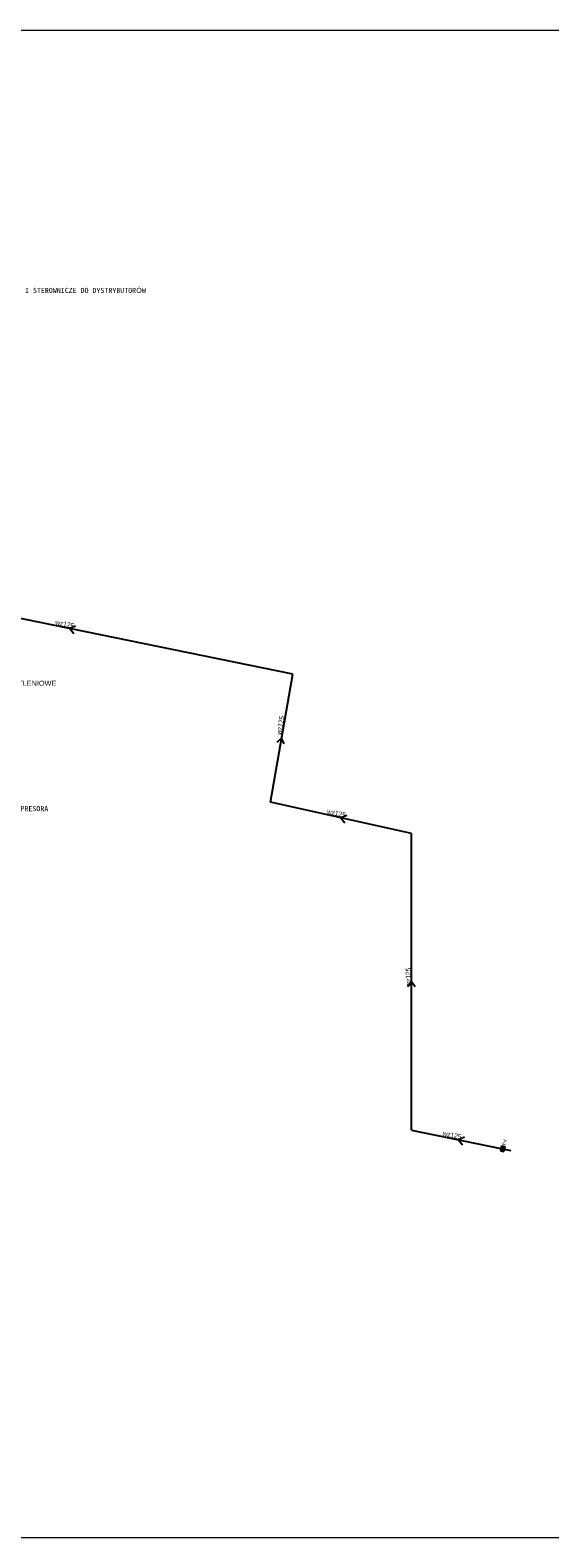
# Model space of a CAD drawing. Header units: millimetres. Extents: x -93597 to 292718, y -849320 to -636506.
# Tile 63 of 68: x 88198 to 139443, y -785026 to -636506. Entities that reach past the tile are written whole.
import ezdxf
from ezdxf.xclip import XClip

# ---------------------------------------------------------------- set-up
doc = ezdxf.new("R2010")
doc.units = ezdxf.units.MM
doc.header["$MEASUREMENT"] = 0
doc.header["$XCLIPFRAME"] = 0
doc.layers.add('Mapa Poniatowa - do zatwierdzenia (3)_39_0_Nr_pióra__1', color=7, linetype='Continuous', lineweight=13)
doc.layers.add('PZT_Nr_pióra__85', color=7, linetype='Continuous', lineweight=13)
doc.layers.add('PZT MDCP', color=7, linetype='Continuous')
for name, color, linetype, lineweight, true_color in [('PZT_i_WODA_Nr_pióra__197', 7, 'Continuous', 25, 0x0d35f2), ('PZT_i_WODA_Nr_pióra__200', 7, 'Continuous', 13, 0x0d35f2), ('PZT_Nr_pióra__201', 7, 'Continuous', 5, 0x595959)]:
    doc.layers.add(name, color=color, linetype=linetype, lineweight=lineweight, true_color=true_color)
doc.styles.add('GENERATED_STYLE_2', font='ARIALN.TTF')
doc.styles.add('GENERATED_STYLE_9', font='msgothic.ttc')
doc.dimstyles.new('GENERATED_STYLE__3', dxfattribs={"dimtxt": 0.18, "dimasz": 455.9999999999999, "dimexe": 0.18, "dimexo": 0.0625, "dimgap": 0.09, "dimtad": 0, "dimtih": 1, "dimtoh": 1, "dimdec": 4, "dimzin": 0, "dimdsep": 46, "dimcen": 0.09, "dimadec": 0, "dimazin": 0, "dimtfac": 1, "dimtdec": 4, "dimtmove": 0, "dimatfit": 3, "dimldrblk": 'ARROWHEAD_3', "dimfxl": 0, "dimtolj": 1, "dimtzin": 0, "dimarcsym": 0})
picture_1 = doc.add_image_def('image1.tif', size_in_pixel=(3509, 6496))

# ---------------------------------------------------------------- blocks, each defined once
blk = doc.blocks.new('Rysunek_1_39', base_point=(43898.51560258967, -710766.0255717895))
at = {"layer": 'Mapa Poniatowa - do zatwierdzenia (3)_39_0_Nr_pióra__1'}
image = blk.add_image(picture_1, insert=(-93596.6232862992, -636506.3033495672), size_in_units=(148519.44444444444, 274990.2777777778), rotation=-90.00000000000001, dxfattribs=at)
image.set_boundary_path([(-0.5, -0.5), (3508.5, 6495.5)])
blk = doc.blocks.new('ARROWHEAD_3')
at = {"color": 0, "linetype": 'Continuous', "lineweight": 0}
blk.add_line((0, 0), (-1, 0), dxfattribs=at)
at = {"color": 0, "linetype": 'Continuous', "lineweight": 0, "flags": 128}
blk.add_lwpolyline([(-1, 0.2679), (0, 0), (-1, -0.2679)], dxfattribs=at)

msp = doc.modelspace()

# ---------------------------------------------------------------- linework, layer by layer
at = {"layer": 'PZT_i_WODA_Nr_pióra__197', "linetype": 'Continuous'}
for p, q in [((114083.7403692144, -699939.9448058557), (70126.04625318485, -690957.4742411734)), ((92680.6948931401, -695205.6508081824), (92104.89331119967, -695448.7095235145)), ((92104.89331119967, -695448.7095235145), (92499.45412080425, -695933.4226014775)), ((111899.9985227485, -712570.8930032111), (114083.7403692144, -699939.9448058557)), ((112991.8694459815, -706255.4189045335), (112525.3565832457, -706671.340470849)), ((113260.5305480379, -706819.7292917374), (112991.8694459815, -706255.4189045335)), ((125793.7502442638, -715627.9193726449), (111899.9985227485, -712570.8930032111)), ((119422.6759654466, -713856.3474725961), (118846.8743835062, -714099.4061879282)), ((118846.8743835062, -714099.4061879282), (119241.4351931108, -714584.1192658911)), ((125793.7502442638, -744857.1387855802), (125793.7502442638, -715627.9193726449)), ((125793.7502442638, -730242.5290791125), (125417.7543790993, -730741.780628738)), ((126167.7528896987, -730743.2755439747), (125793.7502442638, -730242.5290791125)), ((125793.7502442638, -744857.1387855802), (134614.4592163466, -746669.118653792)), ((131018.4108469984, -745569.0644124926), (130442.6092650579, -745812.1231278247)), ((130442.6092650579, -745812.1231278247), (130837.1700746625, -746296.8362057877)), ((134662.6990358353, -746420.8631845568), (134567.4395598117, -746911.3012931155)), ((134567.4395598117, -746911.3012931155), (134994.2967297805, -746485.2705443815)), ((134567.4395598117, -746911.3012931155), (134899.0372532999, -746975.7086512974)), ((134660.6180159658, -746422.9442044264), (134992.215709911, -746487.351564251)), ((134662.6990358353, -746420.8631845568), (134899.0372532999, -746975.7086512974)), ((134994.2967293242, -746485.2705427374), (134899.0372533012, -746975.7086512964)), ((134945.3124211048, -746737.0836380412), (135580.0622375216, -746867.4760920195))]:
    msp.add_line(p, q, dxfattribs=at)

# ---------------------------------------------------------------- block references
at = {"layer": 'PZT MDCP', "linetype": 'Continuous'}
ref = msp.add_blockref('Rysunek_1_39', (43898.51560258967, -710766.0255717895), dxfattribs=at)
XClip(ref).set_block_clipping_path([(-93596.62328629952, -785025.7477940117), (181393.6544914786, -636506.3033495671)])

# ---------------------------------------------------------------- texts
at = {"layer": 'PZT_i_WODA_Nr_pióra__200', "linetype": 'Continuous', "style": 'GENERATED_STYLE_2'}
for s, insert, char_height, attachment_point, rotation in [('\\A1;{\\W0.900000x;\\fArial Narrow|b0|i0|c238|p34;wz125}', (90644.12108613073, -695078.5598174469), 499.9999999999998, 7, 348.4509742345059), ('\\A1;{\\W0.900000x;\\fArial Narrow|b0|i0|c238|p34;wz125}', (112970.0166153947, -705948.0389749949), 500, 7, 80.19119846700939), ('\\A1;{\\W0.900000x;\\fArial Narrow|b0|i0|c238|p34;wz125}', (117433.2412952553, -713700.8965314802), 499.9999999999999, 7, 347.5910041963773), ('\\A1;{\\W0.900000x;\\fArial Narrow|b0|i0|c238|p34;wz125}', (125735.4396088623, -728865.7589302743), 500, 9, 90), ('\\A1;{\\W0.900000x;\\fArial Narrow|b0|i0|c238|p34;wz125}', (128838.5423944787, -745408.7846629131), 500, 7, 348.3915960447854), ('\\A1;{\\W0.900000x;\\fArial Narrow|b0|i0|c238|p34;Z}', (134713.3180776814, -746265.9066209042), 500, 7, 349.0081092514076)]:
    msp.add_mtext(s, dxfattribs=dict(at, insert=insert, char_height=char_height, attachment_point=attachment_point, rotation=rotation))
at = {"layer": 'PZT_Nr_pióra__201', "linetype": 'Continuous', "attachment_point": 7, "style": 'GENERATED_STYLE_9'}
for s, insert, char_height in [('\\A1;{\\fMS Gothic|b0|i0|c238|p49;KABLE ZASILAJĄCE I STEROWNICZE DO DYSTRYBUTORÓW}', (80639.71489920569, -662538.4759709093), 499.9999999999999), ('\\A1;{\\fMS Gothic|b0|i0|c238|p49;KABLE ZASILAJĄCE DO ODKURZACZA I KOMPRESORA}', (72760.45612593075, -713591.8993031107), 500)]:
    msp.add_mtext(s, dxfattribs=dict(at, insert=insert, char_height=char_height))
at = {"layer": 'PZT_Nr_pióra__201', "linetype": 'Continuous', "insert": (74818.89616819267, -701775.0050991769), "char_height": 500, "attachment_point": 7, "line_spacing_factor": 0.8116264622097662, "style": 'GENERATED_STYLE_9'}
msp.add_mtext('\\A1;{\\fMS Gothic|b0|i0|c238|p49;KABEL ZASILAJĄCY SŁUPY OŚWIETLENIOWE \\P\\fMS Gothic|b0|i0|c238|p49;+ RURA OPTO}', dxfattribs=at)

# ---------------------------------------------------------------- leaders
at = {"layer": 'PZT_Nr_pióra__85', "linetype": 'Continuous', "annotation_type": 0, "has_hookline": 1, "hookline_direction": 0, "text_width": 15234}
msp.add_leader([(46369.20839111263, -696726.3119193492), (80183.6248992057, -662538.4759709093), (80639.6248992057, -662538.4759709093)], dimstyle='GENERATED_STYLE__3', dxfattribs=at)

doc.saveas('drawing.dxf')
